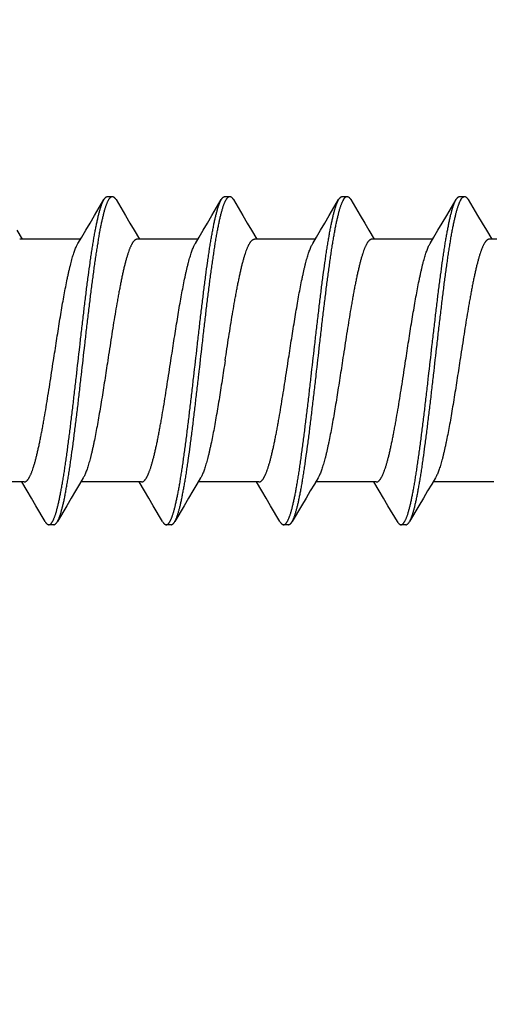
# Model space of a CAD drawing. Header units: feet. Extents: x -114 to 1432, y 355 to 669.
# Tile 9 of 197: x 124.708 to 125.25, y 453.414 to 454.553. Entities that reach past the tile are written whole.
import ezdxf

# ---------------------------------------------------------------- set-up
doc = ezdxf.new("R2010")
doc.units = ezdxf.units.FT
doc.header["$MEASUREMENT"] = 0
doc.layers.add('-HARDWARE', color=7, linetype='Continuous')
doc.layers.add('G-ANNO-DIM', color=2, linetype='Continuous')
doc.styles.add('Arial', font='arial.ttf')
doc.dimstyles.new('MS-16A', dxfattribs={"dimscale": 13, "dimtxt": 0.18, "dimasz": 0.18, "dimexe": 0.125, "dimexo": 0.0625, "dimgap": 0.03125, "dimtad": 1, "dimdec": 3, "dimzin": 3, "dimdsep": 46, "dimlunit": 4, "dimtxsty": 'Arial', "dimcen": 0.03125, "dimclrd": 2, "dimclre": 2, "dimclrt": 7, "dimadec": 1, "dimazin": 0, "dimtfac": 1, "dimtdec": 3, "dimtofl": 0, "dimtmove": 0, "dimatfit": 3, "dimfxl": 1, "dimtolj": 1, "dimtzin": 0, "dimarcsym": 0})

# ---------------------------------------------------------------- blocks, each defined once
blk = doc.blocks.new('*D655')
at = {"layer": 'Defpoints', "color": 0, "transparency": 16777216}
for p in [(126.3503, 494.1584), (116.8473, 446.1584), (126.3503, 446.1584)]:
    blk.add_point(p, dxfattribs=at)
at = {"layer": 'G-ANNO-DIM', "color": 2, "lineweight": -2, "transparency": 16777216}
for p, q in [((125.5378, 494.1584), (115.2223, 494.1584)), ((116.8473, 491.8184), (116.8473, 448.4984)), ((125.5378, 446.1584), (115.2223, 446.1584))]:
    blk.add_line(p, q, dxfattribs=at)
at = {"layer": 'G-ANNO-DIM', "color": 2, "transparency": 16777216}
for points in [[(116.4573, 491.8184), (117.2373, 491.8184), (116.8473, 494.1584)], [(116.4573, 448.4984), (117.2373, 448.4984), (116.8473, 446.1584)]]:
    blk.add_solid(points, dxfattribs=at)
at = {"layer": 'G-ANNO-DIM', "color": 7, "transparency": 16777216, "insert": (115.2463, 470.1584), "char_height": 2.34, "attachment_point": 5, "rotation": 90, "style": 'Arial'}
blk.add_mtext('\\A1;4\'-0"', dxfattribs=at)
blk = doc.blocks.new('2.5IN_LAGSCREW')
at = {"layer": '-HARDWARE', "color": 7}
for p, q in [((1219.6668, 512.0763), (1219.6612, 512.0763)), ((1219.6818, 512.0543), (1219.671, 512.0727)), ((1219.8024, 512.0763), (1219.7967, 512.0763)), ((1219.8174, 512.0543), (1219.8066, 512.0727)), ((1219.9379, 512.0763), (1219.9323, 512.0763)), ((1219.953, 512.0543), (1219.9421, 512.0727)), ((1220.0735, 512.0763), (1220.0679, 512.0763)), ((1220.0885, 512.0543), (1220.0777, 512.0727)), ((1219.636, 512.0372), (1219.6298, 512.0268)), ((1219.7716, 512.0372), (1219.7654, 512.0268)), ((1219.9072, 512.0372), (1219.901, 512.0268)), ((1220.0428, 512.0372), (1220.0366, 512.0268)), ((1220.1783, 512.0372), (1220.1722, 512.0268)), ((1219.5625, 512.0268), (1219.6326, 512.0268)), ((1219.6981, 512.0268), (1219.7682, 512.0268)), ((1219.8337, 512.0268), (1219.9038, 512.0268)), ((1219.9693, 512.0268), (1220.0394, 512.0268)), ((1220.1049, 512.0268), (1220.175, 512.0268)), ((1219.6275, 511.7462), (1219.6976, 511.7462)), ((1219.7597, 511.7358), (1219.7659, 511.7462)), ((1219.7631, 511.7462), (1219.8332, 511.7462)), ((1219.8953, 511.7358), (1219.9015, 511.7462)), ((1219.8987, 511.7462), (1219.9688, 511.7462)), ((1220.0309, 511.7358), (1220.0371, 511.7462)), ((1220.0343, 511.7462), (1220.1044, 511.7462)), ((1220.1665, 511.7358), (1220.1727, 511.7462)), ((1220.1699, 511.7462), (1220.24, 511.7462)), ((1219.7139, 511.7187), (1219.7248, 511.7003)), ((1219.8495, 511.7187), (1219.8603, 511.7003)), ((1219.9851, 511.7187), (1219.9959, 511.7003)), ((1220.1207, 511.7187), (1220.1315, 511.7003)), ((1219.729, 511.6967), (1219.7346, 511.6967)), ((1219.8645, 511.6967), (1219.8702, 511.6967)), ((1220.0001, 511.6967), (1220.0057, 511.6967)), ((1220.1357, 511.6967), (1220.1413, 511.6967))]:
    blk.add_line(p, q, dxfattribs=at)
for points in [[(1219.657, 512.0727), (1219.6461, 512.0543), (1219.6409, 512.0455), (1219.636, 512.0372)], [(1219.7925, 512.0727), (1219.7817, 512.0543), (1219.7765, 512.0455), (1219.7716, 512.0372)], [(1219.9281, 512.0727), (1219.9173, 512.0543), (1219.9121, 512.0455), (1219.9072, 512.0372)], [(1220.0637, 512.0727), (1220.0529, 512.0543), (1220.0477, 512.0455), (1220.0428, 512.0372)], [(1219.7009, 512.0221), (1219.6966, 512.0293), (1219.6919, 512.0372), (1219.687, 512.0456), (1219.6818, 512.0543)], [(1219.8365, 512.0221), (1219.8322, 512.0293), (1219.8275, 512.0372), (1219.8226, 512.0456), (1219.8174, 512.0543)], [(1219.9721, 512.0221), (1219.9678, 512.0293), (1219.9631, 512.0372), (1219.9581, 512.0456), (1219.953, 512.0543)], [(1220.1077, 512.0221), (1220.1034, 512.0293), (1220.0987, 512.0372), (1220.0937, 512.0456), (1220.0885, 512.0543)], [(1219.6948, 511.7509), (1219.6991, 511.7438), (1219.7038, 511.7358), (1219.7087, 511.7275), (1219.7139, 511.7187)], [(1219.8304, 511.7509), (1219.8346, 511.7438), (1219.8394, 511.7358), (1219.8443, 511.7275), (1219.8495, 511.7187)], [(1219.966, 511.7509), (1219.9702, 511.7438), (1219.975, 511.7358), (1219.9799, 511.7275), (1219.9851, 511.7187)], [(1220.1016, 511.7509), (1220.1058, 511.7438), (1220.1106, 511.7358), (1220.1155, 511.7275), (1220.1207, 511.7187)], [(1219.7388, 511.7003), (1219.7496, 511.7187), (1219.7548, 511.7274), (1219.7597, 511.7358)], [(1219.8744, 511.7003), (1219.8852, 511.7187), (1219.8903, 511.7274), (1219.8953, 511.7358)], [(1220.0099, 511.7003), (1220.0208, 511.7187), (1220.0259, 511.7274), (1220.0309, 511.7358)], [(1220.1455, 511.7003), (1220.1563, 511.7187), (1220.1615, 511.7274), (1220.1665, 511.7358)]]:
    blk.add_lwpolyline(points, dxfattribs=at)
for points, knots in [([(1219.6612, 512.0763), (1219.6611, 512.0763), (1219.6609, 512.0762), (1219.6606, 512.0762), (1219.6604, 512.0761), (1219.66, 512.076), (1219.6596, 512.0758), (1219.659, 512.0754), (1219.6585, 512.0748), (1219.658, 512.0742), (1219.6575, 512.0735), (1219.6571, 512.073), (1219.657, 512.0727)], [0, 0, 0, 0, 0.045699, 0.091915, 0.13915, 0.187871, 0.29134, 0.405274, 0.531793, 0.672418, 0.828232, 1, 1, 1, 1]), ([(1219.7248, 511.7003), (1219.7246, 511.7006), (1219.7242, 511.7012), (1219.7237, 511.7022), (1219.7232, 511.7033), (1219.7227, 511.7045), (1219.7223, 511.7058), (1219.7218, 511.7072), (1219.7213, 511.7086), (1219.7208, 511.7102), (1219.7203, 511.7119), (1219.7196, 511.7143), (1219.7187, 511.7175), (1219.7178, 511.7216), (1219.7168, 511.7261), (1219.7158, 511.731), (1219.7148, 511.7361), (1219.7138, 511.7416), (1219.7128, 511.7474), (1219.7118, 511.7535), (1219.7108, 511.7598), (1219.7098, 511.7664), (1219.7085, 511.7758), (1219.7068, 511.788), (1219.7048, 511.8033), (1219.7029, 511.8193), (1219.7009, 511.8358), (1219.6989, 511.8528), (1219.6963, 511.8759), (1219.6936, 511.8991), (1219.691, 511.9221), (1219.689, 511.9391), (1219.687, 511.9556), (1219.6851, 511.9715), (1219.6834, 511.9843), (1219.682, 511.9942), (1219.681, 512.0012), (1219.6801, 512.0081), (1219.6791, 512.0146), (1219.6781, 512.0209), (1219.6771, 512.0269), (1219.6761, 512.0327), (1219.6751, 512.0381), (1219.6741, 512.0432), (1219.6731, 512.0479), (1219.6721, 512.0523), (1219.6711, 512.0564), (1219.6703, 512.0595), (1219.6696, 512.0619), (1219.6691, 512.0635), (1219.6686, 512.065), (1219.6681, 512.0665), (1219.6676, 512.0678), (1219.6671, 512.069), (1219.6666, 512.0702), (1219.6661, 512.0712), (1219.6656, 512.0722), (1219.6652, 512.073), (1219.6647, 512.0738), (1219.6642, 512.0744), (1219.6637, 512.075), (1219.6632, 512.0755), (1219.6627, 512.0758), (1219.6622, 512.0761), (1219.6617, 512.0762), (1219.6613, 512.0763), (1219.6612, 512.0763)], [0, 0, 0, 0, 0.002665, 0.005556, 0.008677, 0.012029, 0.015615, 0.019435, 0.023489, 0.027776, 0.032297, 0.037049, 0.047241, 0.05834, 0.070327, 0.083182, 0.09688, 0.111395, 0.126699, 0.142762, 0.159551, 0.177033, 0.195172, 0.233269, 0.273528, 0.315616, 0.359183, 0.403864, 0.449287, 0.540835, 0.586194, 0.630769, 0.674188, 0.716089, 0.756123, 0.775336, 0.793959, 0.811954, 0.829284, 0.845914, 0.86181, 0.87694, 0.891275, 0.904787, 0.917449, 0.92924, 0.940138, 0.950126, 0.954774, 0.959191, 0.963374, 0.967323, 0.971039, 0.97452, 0.977769, 0.980787, 0.983576, 0.986141, 0.988487, 0.990622, 0.992557, 0.994308, 0.995894, 0.997345, 0.998699, 1, 1, 1, 1]), ([(1219.671, 512.0727), (1219.6708, 512.073), (1219.6705, 512.0735), (1219.6699, 512.0742), (1219.6694, 512.0748), (1219.6689, 512.0754), (1219.6684, 512.0758), (1219.6679, 512.076), (1219.6676, 512.0761), (1219.6673, 512.0762), (1219.667, 512.0762), (1219.6669, 512.0763), (1219.6668, 512.0763)], [0, 0, 0, 0, 0.171768, 0.327582, 0.468207, 0.594726, 0.70866, 0.812129, 0.86085, 0.908085, 0.954301, 1, 1, 1, 1]), ([(1219.7346, 511.6967), (1219.7344, 511.6967), (1219.7341, 511.6968), (1219.7336, 511.6969), (1219.7331, 511.6972), (1219.7326, 511.6976), (1219.7321, 511.698), (1219.7316, 511.6986), (1219.7311, 511.6992), (1219.7306, 511.7), (1219.7301, 511.7008), (1219.7296, 511.7018), (1219.7291, 511.7028), (1219.7286, 511.704), (1219.7281, 511.7052), (1219.7276, 511.7065), (1219.7271, 511.708), (1219.7266, 511.7095), (1219.7261, 511.7111), (1219.7254, 511.7135), (1219.7246, 511.7166), (1219.7236, 511.7207), (1219.7226, 511.7251), (1219.7216, 511.7298), (1219.7206, 511.7349), (1219.7196, 511.7403), (1219.7186, 511.7461), (1219.7176, 511.7521), (1219.7167, 511.7584), (1219.7157, 511.7649), (1219.7147, 511.7718), (1219.7137, 511.7788), (1219.7123, 511.7887), (1219.7107, 511.8015), (1219.7087, 511.8174), (1219.7067, 511.8339), (1219.7047, 511.8509), (1219.7021, 511.8739), (1219.6995, 511.8971), (1219.6968, 511.9202), (1219.6948, 511.9372), (1219.6929, 511.9537), (1219.6909, 511.9697), (1219.6889, 511.985), (1219.6872, 511.9972), (1219.6859, 512.0066), (1219.6849, 512.0132), (1219.6839, 512.0196), (1219.6829, 512.0256), (1219.6819, 512.0314), (1219.6809, 512.0369), (1219.6799, 512.042), (1219.679, 512.0469), (1219.678, 512.0514), (1219.677, 512.0555), (1219.6761, 512.0587), (1219.6755, 512.0611), (1219.675, 512.0628), (1219.6745, 512.0644), (1219.674, 512.0658), (1219.6735, 512.0672), (1219.673, 512.0685), (1219.6725, 512.0697), (1219.672, 512.0708), (1219.6715, 512.0718), (1219.6711, 512.0724), (1219.671, 512.0727)], [0, 0, 0, 0, 0.001301, 0.002655, 0.004106, 0.005692, 0.007443, 0.009378, 0.011513, 0.013859, 0.016424, 0.019213, 0.022231, 0.02548, 0.028961, 0.032677, 0.036626, 0.040809, 0.045226, 0.049874, 0.059862, 0.07076, 0.082551, 0.095213, 0.108725, 0.12306, 0.13819, 0.154086, 0.170716, 0.188046, 0.206041, 0.224664, 0.243877, 0.283911, 0.325812, 0.369231, 0.413806, 0.459165, 0.550713, 0.596136, 0.640817, 0.684384, 0.726472, 0.766731, 0.804828, 0.822967, 0.840449, 0.857238, 0.873301, 0.888605, 0.90312, 0.916818, 0.929673, 0.94166, 0.952759, 0.962951, 0.967703, 0.972224, 0.976511, 0.980565, 0.984385, 0.987971, 0.991323, 0.994444, 0.997335, 1, 1, 1, 1]), ([(1219.7967, 512.0763), (1219.7967, 512.0763), (1219.7965, 512.0762), (1219.7962, 512.0762), (1219.796, 512.0761), (1219.7956, 512.076), (1219.7951, 512.0758), (1219.7946, 512.0754), (1219.7941, 512.0748), (1219.7936, 512.0742), (1219.793, 512.0735), (1219.7927, 512.073), (1219.7925, 512.0727)], [0, 0, 0, 0, 0.045699, 0.091916, 0.13915, 0.187871, 0.291339, 0.405275, 0.531794, 0.672418, 0.828233, 1, 1, 1, 1]), ([(1219.8603, 511.7003), (1219.8602, 511.7006), (1219.8598, 511.7012), (1219.8593, 511.7022), (1219.8588, 511.7033), (1219.8583, 511.7045), (1219.8578, 511.7058), (1219.8573, 511.7072), (1219.8569, 511.7086), (1219.8564, 511.7102), (1219.8559, 511.7119), (1219.8552, 511.7143), (1219.8543, 511.7175), (1219.8533, 511.7216), (1219.8524, 511.7261), (1219.8514, 511.731), (1219.8504, 511.7361), (1219.8494, 511.7416), (1219.8484, 511.7474), (1219.8474, 511.7535), (1219.8464, 511.7598), (1219.8454, 511.7664), (1219.8441, 511.7758), (1219.8424, 511.788), (1219.8404, 511.8033), (1219.8384, 511.8193), (1219.8365, 511.8358), (1219.8345, 511.8528), (1219.8318, 511.8759), (1219.8292, 511.8991), (1219.8266, 511.9221), (1219.8246, 511.9391), (1219.8226, 511.9556), (1219.8206, 511.9715), (1219.819, 511.9843), (1219.8176, 511.9942), (1219.8166, 512.0012), (1219.8156, 512.0081), (1219.8147, 512.0146), (1219.8137, 512.0209), (1219.8127, 512.0269), (1219.8117, 512.0327), (1219.8107, 512.0381), (1219.8097, 512.0432), (1219.8087, 512.0479), (1219.8077, 512.0523), (1219.8067, 512.0564), (1219.8059, 512.0595), (1219.8052, 512.0619), (1219.8047, 512.0635), (1219.8042, 512.065), (1219.8037, 512.0665), (1219.8032, 512.0678), (1219.8027, 512.069), (1219.8022, 512.0702), (1219.8017, 512.0712), (1219.8012, 512.0722), (1219.8007, 512.073), (1219.8002, 512.0738), (1219.7998, 512.0744), (1219.7993, 512.075), (1219.7988, 512.0755), (1219.7983, 512.0758), (1219.7978, 512.0761), (1219.7973, 512.0762), (1219.7969, 512.0763), (1219.7967, 512.0763)], [0, 0, 0, 0, 0.002665, 0.005556, 0.008677, 0.012029, 0.015615, 0.019435, 0.023489, 0.027776, 0.032297, 0.037049, 0.047241, 0.05834, 0.070327, 0.083182, 0.09688, 0.111395, 0.126699, 0.142762, 0.159551, 0.177033, 0.195172, 0.233269, 0.273528, 0.315616, 0.359183, 0.403864, 0.449287, 0.540835, 0.586194, 0.630769, 0.674188, 0.716089, 0.756123, 0.775336, 0.793959, 0.811954, 0.829284, 0.845914, 0.86181, 0.87694, 0.891275, 0.904787, 0.917449, 0.92924, 0.940138, 0.950126, 0.954774, 0.959191, 0.963374, 0.967323, 0.971039, 0.97452, 0.977769, 0.980787, 0.983576, 0.986141, 0.988487, 0.990622, 0.992557, 0.994308, 0.995894, 0.997345, 0.998699, 1, 1, 1, 1]), ([(1219.8066, 512.0727), (1219.8064, 512.073), (1219.8061, 512.0735), (1219.8055, 512.0742), (1219.805, 512.0748), (1219.8045, 512.0754), (1219.804, 512.0758), (1219.8035, 512.076), (1219.8031, 512.0761), (1219.8029, 512.0762), (1219.8026, 512.0762), (1219.8024, 512.0763), (1219.8024, 512.0763)], [0, 0, 0, 0, 0.171768, 0.327581, 0.468207, 0.594725, 0.70866, 0.81213, 0.86085, 0.908084, 0.954301, 1, 1, 1, 1]), ([(1219.8702, 511.6967), (1219.87, 511.6967), (1219.8696, 511.6968), (1219.8691, 511.6969), (1219.8686, 511.6972), (1219.8681, 511.6976), (1219.8676, 511.698), (1219.8671, 511.6986), (1219.8667, 511.6992), (1219.8662, 511.7), (1219.8657, 511.7008), (1219.8652, 511.7018), (1219.8647, 511.7028), (1219.8642, 511.704), (1219.8637, 511.7052), (1219.8632, 511.7065), (1219.8627, 511.708), (1219.8622, 511.7095), (1219.8617, 511.7111), (1219.861, 511.7135), (1219.8602, 511.7166), (1219.8592, 511.7207), (1219.8582, 511.7251), (1219.8572, 511.7298), (1219.8562, 511.7349), (1219.8552, 511.7403), (1219.8542, 511.7461), (1219.8532, 511.7521), (1219.8522, 511.7584), (1219.8513, 511.7649), (1219.8503, 511.7718), (1219.8493, 511.7788), (1219.8479, 511.7887), (1219.8463, 511.8015), (1219.8443, 511.8174), (1219.8423, 511.8339), (1219.8403, 511.8509), (1219.8377, 511.8739), (1219.8351, 511.8971), (1219.8324, 511.9202), (1219.8304, 511.9372), (1219.8285, 511.9537), (1219.8265, 511.9697), (1219.8245, 511.985), (1219.8228, 511.9972), (1219.8215, 512.0066), (1219.8205, 512.0132), (1219.8195, 512.0196), (1219.8185, 512.0256), (1219.8175, 512.0314), (1219.8165, 512.0369), (1219.8155, 512.042), (1219.8145, 512.0469), (1219.8135, 512.0514), (1219.8126, 512.0555), (1219.8117, 512.0587), (1219.811, 512.0611), (1219.8105, 512.0628), (1219.81, 512.0644), (1219.8096, 512.0658), (1219.8091, 512.0672), (1219.8086, 512.0685), (1219.8081, 512.0697), (1219.8076, 512.0708), (1219.8071, 512.0718), (1219.8067, 512.0724), (1219.8066, 512.0727)], [0, 0, 0, 0, 0.001301, 0.002655, 0.004106, 0.005692, 0.007443, 0.009378, 0.011513, 0.013859, 0.016424, 0.019213, 0.022231, 0.02548, 0.028961, 0.032677, 0.036626, 0.040809, 0.045226, 0.049874, 0.059862, 0.07076, 0.082551, 0.095213, 0.108725, 0.12306, 0.13819, 0.154086, 0.170716, 0.188046, 0.206041, 0.224664, 0.243877, 0.283911, 0.325812, 0.369231, 0.413806, 0.459165, 0.550713, 0.596136, 0.640817, 0.684384, 0.726472, 0.766731, 0.804828, 0.822967, 0.840449, 0.857238, 0.873301, 0.888605, 0.90312, 0.916818, 0.929673, 0.94166, 0.952759, 0.962951, 0.967703, 0.972224, 0.976511, 0.980565, 0.984385, 0.987971, 0.991323, 0.994444, 0.997335, 1, 1, 1, 1]), ([(1219.9323, 512.0763), (1219.9322, 512.0763), (1219.9321, 512.0762), (1219.9317, 512.0762), (1219.9313, 512.076), (1219.9307, 512.0758), (1219.9302, 512.0754), (1219.9297, 512.0748), (1219.9292, 512.0742), (1219.9286, 512.0735), (1219.9283, 512.073), (1219.9281, 512.0727)], [0, 0, 0, 0, 0.045704, 0.091926, 0.187779, 0.29126, 0.405209, 0.53174, 0.672382, 0.828214, 1, 1, 1, 1]), ([(1219.9959, 511.7003), (1219.9958, 511.7006), (1219.9954, 511.7012), (1219.9949, 511.7022), (1219.9944, 511.7033), (1219.9939, 511.7045), (1219.9934, 511.7058), (1219.9929, 511.7072), (1219.9924, 511.7086), (1219.9919, 511.7102), (1219.9914, 511.7119), (1219.9908, 511.7143), (1219.9899, 511.7175), (1219.9889, 511.7216), (1219.9879, 511.7261), (1219.987, 511.731), (1219.986, 511.7361), (1219.985, 511.7416), (1219.984, 511.7474), (1219.983, 511.7535), (1219.982, 511.7598), (1219.981, 511.7664), (1219.9797, 511.7758), (1219.978, 511.788), (1219.976, 511.8033), (1219.974, 511.8193), (1219.9721, 511.8358), (1219.9701, 511.8528), (1219.9674, 511.8759), (1219.9648, 511.8991), (1219.9622, 511.9221), (1219.9602, 511.9391), (1219.9582, 511.9556), (1219.9562, 511.9715), (1219.9546, 511.9843), (1219.9532, 511.9942), (1219.9522, 512.0012), (1219.9512, 512.0081), (1219.9502, 512.0146), (1219.9493, 512.0209), (1219.9483, 512.0269), (1219.9473, 512.0327), (1219.9463, 512.0381), (1219.9453, 512.0432), (1219.9443, 512.0479), (1219.9433, 512.0523), (1219.9423, 512.0564), (1219.9415, 512.0595), (1219.9408, 512.0619), (1219.9403, 512.0635), (1219.9398, 512.065), (1219.9393, 512.0665), (1219.9388, 512.0678), (1219.9383, 512.069), (1219.9378, 512.0702), (1219.9373, 512.0712), (1219.9368, 512.0722), (1219.9363, 512.073), (1219.9358, 512.0738), (1219.9353, 512.0744), (1219.9348, 512.075), (1219.9343, 512.0755), (1219.9338, 512.0758), (1219.9333, 512.0761), (1219.9328, 512.0762), (1219.9325, 512.0763), (1219.9323, 512.0763)], [0, 0, 0, 0, 0.002665, 0.005556, 0.008677, 0.012029, 0.015615, 0.019435, 0.023489, 0.027776, 0.032297, 0.037049, 0.047241, 0.05834, 0.070327, 0.083182, 0.09688, 0.111395, 0.126699, 0.142762, 0.159551, 0.177033, 0.195172, 0.233269, 0.273528, 0.315616, 0.359183, 0.403864, 0.449287, 0.540835, 0.586194, 0.630769, 0.674188, 0.716089, 0.756123, 0.775336, 0.793959, 0.811954, 0.829284, 0.845914, 0.86181, 0.87694, 0.891275, 0.904787, 0.917449, 0.92924, 0.940138, 0.950126, 0.954774, 0.959191, 0.963374, 0.967323, 0.971039, 0.97452, 0.977769, 0.980787, 0.983576, 0.986141, 0.988487, 0.990622, 0.992557, 0.994308, 0.995894, 0.997345, 0.998699, 1, 1, 1, 1]), ([(1219.9421, 512.0727), (1219.942, 512.073), (1219.9416, 512.0735), (1219.9411, 512.0742), (1219.9406, 512.0748), (1219.9401, 512.0754), (1219.9395, 512.0758), (1219.939, 512.076), (1219.9386, 512.0762), (1219.9382, 512.0762), (1219.938, 512.0763), (1219.9379, 512.0763)], [0, 0, 0, 0, 0.171786, 0.327618, 0.468259, 0.594791, 0.70874, 0.81222, 0.908074, 0.954296, 1, 1, 1, 1]), ([(1220.0057, 511.6967), (1220.0056, 511.6967), (1220.0052, 511.6968), (1220.0047, 511.6969), (1220.0042, 511.6972), (1220.0037, 511.6976), (1220.0032, 511.698), (1220.0027, 511.6986), (1220.0022, 511.6992), (1220.0017, 511.7), (1220.0013, 511.7008), (1220.0008, 511.7018), (1220.0003, 511.7028), (1219.9998, 511.704), (1219.9993, 511.7052), (1219.9988, 511.7065), (1219.9983, 511.708), (1219.9978, 511.7095), (1219.9973, 511.7111), (1219.9966, 511.7135), (1219.9958, 511.7166), (1219.9948, 511.7207), (1219.9938, 511.7251), (1219.9928, 511.7298), (1219.9918, 511.7349), (1219.9908, 511.7403), (1219.9898, 511.7461), (1219.9888, 511.7521), (1219.9878, 511.7584), (1219.9868, 511.7649), (1219.9859, 511.7718), (1219.9849, 511.7788), (1219.9835, 511.7887), (1219.9818, 511.8015), (1219.9799, 511.8174), (1219.9779, 511.8339), (1219.9759, 511.8509), (1219.9733, 511.8739), (1219.9706, 511.8971), (1219.968, 511.9202), (1219.966, 511.9372), (1219.964, 511.9537), (1219.9621, 511.9697), (1219.9601, 511.985), (1219.9584, 511.9972), (1219.9571, 512.0066), (1219.9561, 512.0132), (1219.9551, 512.0196), (1219.9541, 512.0256), (1219.9531, 512.0314), (1219.9521, 512.0369), (1219.9511, 512.042), (1219.9501, 512.0469), (1219.9491, 512.0514), (1219.9481, 512.0555), (1219.9473, 512.0587), (1219.9466, 512.0611), (1219.9461, 512.0628), (1219.9456, 512.0644), (1219.9451, 512.0658), (1219.9446, 512.0672), (1219.9441, 512.0685), (1219.9437, 512.0697), (1219.9432, 512.0708), (1219.9427, 512.0718), (1219.9423, 512.0724), (1219.9421, 512.0727)], [0, 0, 0, 0, 0.001301, 0.002655, 0.004106, 0.005692, 0.007443, 0.009378, 0.011513, 0.013859, 0.016424, 0.019213, 0.022231, 0.02548, 0.028961, 0.032677, 0.036626, 0.040809, 0.045226, 0.049874, 0.059862, 0.07076, 0.082551, 0.095213, 0.108725, 0.12306, 0.13819, 0.154086, 0.170716, 0.188046, 0.206041, 0.224664, 0.243877, 0.283911, 0.325812, 0.369231, 0.413806, 0.459165, 0.550713, 0.596136, 0.640817, 0.684384, 0.726472, 0.766731, 0.804828, 0.822967, 0.840449, 0.857238, 0.873301, 0.888605, 0.90312, 0.916818, 0.929673, 0.94166, 0.952759, 0.962951, 0.967703, 0.972224, 0.976511, 0.980565, 0.984385, 0.987971, 0.991323, 0.994444, 0.997335, 1, 1, 1, 1]), ([(1220.0679, 512.0763), (1220.0678, 512.0763), (1220.0677, 512.0762), (1220.0674, 512.0762), (1220.0671, 512.0761), (1220.0668, 512.076), (1220.0663, 512.0758), (1220.0658, 512.0754), (1220.0653, 512.0748), (1220.0648, 512.0742), (1220.0642, 512.0735), (1220.0639, 512.073), (1220.0637, 512.0727)], [0, 0, 0, 0, 0.045699, 0.091915, 0.13915, 0.18787, 0.29134, 0.405275, 0.531793, 0.672418, 0.828231, 1, 1, 1, 1]), ([(1220.1315, 511.7003), (1220.1313, 511.7006), (1220.131, 511.7012), (1220.1305, 511.7022), (1220.13, 511.7033), (1220.1295, 511.7045), (1220.129, 511.7058), (1220.1285, 511.7072), (1220.128, 511.7086), (1220.1275, 511.7102), (1220.127, 511.7119), (1220.1264, 511.7143), (1220.1255, 511.7175), (1220.1245, 511.7216), (1220.1235, 511.7261), (1220.1225, 511.731), (1220.1216, 511.7361), (1220.1206, 511.7416), (1220.1196, 511.7474), (1220.1186, 511.7535), (1220.1176, 511.7598), (1220.1166, 511.7664), (1220.1153, 511.7758), (1220.1136, 511.788), (1220.1116, 511.8033), (1220.1096, 511.8193), (1220.1076, 511.8358), (1220.1057, 511.8528), (1220.103, 511.8759), (1220.1004, 511.8991), (1220.0978, 511.9221), (1220.0958, 511.9391), (1220.0938, 511.9556), (1220.0918, 511.9715), (1220.0901, 511.9843), (1220.0888, 511.9942), (1220.0878, 512.0012), (1220.0868, 512.0081), (1220.0858, 512.0146), (1220.0848, 512.0209), (1220.0838, 512.0269), (1220.0829, 512.0327), (1220.0819, 512.0381), (1220.0809, 512.0432), (1220.0799, 512.0479), (1220.0789, 512.0523), (1220.0779, 512.0564), (1220.0771, 512.0595), (1220.0764, 512.0619), (1220.0759, 512.0635), (1220.0754, 512.065), (1220.0749, 512.0665), (1220.0744, 512.0678), (1220.0739, 512.069), (1220.0734, 512.0702), (1220.0729, 512.0712), (1220.0724, 512.0722), (1220.0719, 512.073), (1220.0714, 512.0738), (1220.0709, 512.0744), (1220.0704, 512.075), (1220.0699, 512.0755), (1220.0694, 512.0758), (1220.0689, 512.0761), (1220.0684, 512.0762), (1220.0681, 512.0763), (1220.0679, 512.0763)], [0, 0, 0, 0, 0.002665, 0.005556, 0.008677, 0.012029, 0.015615, 0.019435, 0.023489, 0.027776, 0.032297, 0.037049, 0.047241, 0.05834, 0.070327, 0.083182, 0.09688, 0.111395, 0.126699, 0.142762, 0.159551, 0.177033, 0.195172, 0.233269, 0.273528, 0.315616, 0.359183, 0.403864, 0.449287, 0.540835, 0.586194, 0.630769, 0.674188, 0.716089, 0.756123, 0.775336, 0.793959, 0.811954, 0.829284, 0.845914, 0.86181, 0.87694, 0.891275, 0.904787, 0.917449, 0.92924, 0.940138, 0.950126, 0.954774, 0.959191, 0.963374, 0.967323, 0.971039, 0.97452, 0.977769, 0.980787, 0.983576, 0.986141, 0.988487, 0.990622, 0.992557, 0.994308, 0.995894, 0.997345, 0.998699, 1, 1, 1, 1]), ([(1220.0777, 512.0727), (1220.0776, 512.073), (1220.0772, 512.0735), (1220.0767, 512.0742), (1220.0762, 512.0748), (1220.0757, 512.0754), (1220.0751, 512.0758), (1220.0747, 512.076), (1220.0743, 512.0761), (1220.0741, 512.0762), (1220.0738, 512.0762), (1220.0736, 512.0763), (1220.0735, 512.0763)], [0, 0, 0, 0, 0.171767, 0.327582, 0.468206, 0.594725, 0.708661, 0.812129, 0.86085, 0.908085, 0.954301, 1, 1, 1, 1]), ([(1220.1413, 511.6967), (1220.1412, 511.6967), (1220.1408, 511.6968), (1220.1403, 511.6969), (1220.1398, 511.6972), (1220.1393, 511.6976), (1220.1388, 511.698), (1220.1383, 511.6986), (1220.1378, 511.6992), (1220.1373, 511.7), (1220.1368, 511.7008), (1220.1363, 511.7018), (1220.1358, 511.7028), (1220.1354, 511.704), (1220.1349, 511.7052), (1220.1344, 511.7065), (1220.1339, 511.708), (1220.1334, 511.7095), (1220.1329, 511.7111), (1220.1322, 511.7135), (1220.1314, 511.7166), (1220.1304, 511.7207), (1220.1294, 511.7251), (1220.1284, 511.7298), (1220.1274, 511.7349), (1220.1264, 511.7403), (1220.1254, 511.7461), (1220.1244, 511.7521), (1220.1234, 511.7584), (1220.1224, 511.7649), (1220.1214, 511.7718), (1220.1204, 511.7788), (1220.1191, 511.7887), (1220.1174, 511.8015), (1220.1155, 511.8174), (1220.1135, 511.8339), (1220.1115, 511.8509), (1220.1089, 511.8739), (1220.1062, 511.8971), (1220.1036, 511.9202), (1220.1016, 511.9372), (1220.0996, 511.9537), (1220.0977, 511.9697), (1220.0957, 511.985), (1220.094, 511.9972), (1220.0927, 512.0066), (1220.0917, 512.0132), (1220.0907, 512.0196), (1220.0897, 512.0256), (1220.0887, 512.0314), (1220.0877, 512.0369), (1220.0867, 512.042), (1220.0857, 512.0469), (1220.0847, 512.0514), (1220.0837, 512.0555), (1220.0829, 512.0587), (1220.0822, 512.0611), (1220.0817, 512.0628), (1220.0812, 512.0644), (1220.0807, 512.0658), (1220.0802, 512.0672), (1220.0797, 512.0685), (1220.0792, 512.0697), (1220.0787, 512.0708), (1220.0783, 512.0718), (1220.0779, 512.0724), (1220.0777, 512.0727)], [0, 0, 0, 0, 0.001301, 0.002655, 0.004106, 0.005692, 0.007443, 0.009378, 0.011513, 0.013859, 0.016424, 0.019213, 0.022231, 0.02548, 0.028961, 0.032677, 0.036626, 0.040809, 0.045226, 0.049874, 0.059862, 0.07076, 0.082551, 0.095213, 0.108725, 0.12306, 0.13819, 0.154086, 0.170716, 0.188046, 0.206041, 0.224664, 0.243877, 0.283911, 0.325812, 0.369231, 0.413806, 0.459165, 0.550713, 0.596136, 0.640817, 0.684384, 0.726472, 0.766731, 0.804828, 0.822967, 0.840449, 0.857238, 0.873301, 0.888605, 0.90312, 0.916818, 0.929673, 0.94166, 0.952759, 0.962951, 0.967703, 0.972224, 0.976511, 0.980565, 0.984385, 0.987971, 0.991323, 0.994444, 0.997335, 1, 1, 1, 1]), ([(1219.6326, 512.0268), (1219.6328, 512.0268), (1219.6332, 512.0268), (1219.6337, 512.0267), (1219.6342, 512.0265), (1219.6348, 512.0262), (1219.6353, 512.0258), (1219.6358, 512.0253), (1219.6364, 512.0248), (1219.6369, 512.0241), (1219.6374, 512.0234), (1219.6379, 512.0226), (1219.6385, 512.0217), (1219.639, 512.0208), (1219.6395, 512.0197), (1219.6401, 512.0186), (1219.6406, 512.0174), (1219.6411, 512.0161), (1219.6416, 512.0148), (1219.6424, 512.0128), (1219.6433, 512.0102), (1219.6443, 512.0068), (1219.6454, 512.0031), (1219.6464, 511.9991), (1219.6475, 511.9949), (1219.6485, 511.9904), (1219.6496, 511.9857), (1219.6507, 511.9807), (1219.6517, 511.9755), (1219.6528, 511.97), (1219.6538, 511.9644), (1219.6549, 511.9586), (1219.6563, 511.9505), (1219.6581, 511.94), (1219.6602, 511.9271), (1219.6623, 511.9138), (1219.6644, 511.9002), (1219.6658, 511.8911), (1219.6665, 511.8865)], [0, 0, 0, 0, 0.003625, 0.007342, 0.011232, 0.015371, 0.019817, 0.02462, 0.029816, 0.035434, 0.041496, 0.048019, 0.055015, 0.062492, 0.070456, 0.078913, 0.087863, 0.097308, 0.107248, 0.117681, 0.140014, 0.164281, 0.190444, 0.218455, 0.24826, 0.279799, 0.313003, 0.347801, 0.384116, 0.421866, 0.460966, 0.501325, 0.542853, 0.629022, 0.718672, 0.810966, 0.905036, 1, 1, 1, 1]), ([(1219.7682, 512.0268), (1219.7684, 512.0268), (1219.7687, 512.0268), (1219.7693, 512.0267), (1219.7698, 512.0265), (1219.7703, 512.0262), (1219.7709, 512.0258), (1219.7714, 512.0253), (1219.7719, 512.0248), (1219.7725, 512.0241), (1219.773, 512.0234), (1219.7735, 512.0226), (1219.7741, 512.0217), (1219.7746, 512.0208), (1219.7751, 512.0197), (1219.7756, 512.0186), (1219.7762, 512.0174), (1219.7767, 512.0161), (1219.7772, 512.0148), (1219.778, 512.0128), (1219.7788, 512.0102), (1219.7799, 512.0068), (1219.781, 512.0031), (1219.782, 511.9991), (1219.7831, 511.9949), (1219.7841, 511.9904), (1219.7852, 511.9857), (1219.7862, 511.9807), (1219.7873, 511.9755), (1219.7884, 511.97), (1219.7894, 511.9644), (1219.7905, 511.9586), (1219.7919, 511.9505), (1219.7937, 511.94), (1219.7958, 511.9271), (1219.7979, 511.9138), (1219.8, 511.9002), (1219.8014, 511.8911), (1219.8021, 511.8865)], [0, 0, 0, 0, 0.003625, 0.007342, 0.011232, 0.015371, 0.019817, 0.02462, 0.029816, 0.035434, 0.041496, 0.048019, 0.055015, 0.062492, 0.070456, 0.078913, 0.087863, 0.097308, 0.107248, 0.117681, 0.140014, 0.164281, 0.190444, 0.218455, 0.24826, 0.279799, 0.313003, 0.347801, 0.384116, 0.421866, 0.460966, 0.501325, 0.542853, 0.629022, 0.718672, 0.810966, 0.905036, 1, 1, 1, 1]), ([(1219.9377, 511.8865), (1219.937, 511.8911), (1219.9356, 511.9002), (1219.9335, 511.9138), (1219.9314, 511.9271), (1219.9293, 511.94), (1219.9275, 511.9505), (1219.9261, 511.9586), (1219.925, 511.9644), (1219.9239, 511.97), (1219.9229, 511.9755), (1219.9218, 511.9807), (1219.9208, 511.9857), (1219.9197, 511.9904), (1219.9187, 511.9949), (1219.9176, 511.9991), (1219.9165, 512.0031), (1219.9155, 512.0068), (1219.9144, 512.0102), (1219.9135, 512.0128), (1219.9128, 512.0148), (1219.9123, 512.0161), (1219.9118, 512.0174), (1219.9112, 512.0186), (1219.9107, 512.0197), (1219.9102, 512.0208), (1219.9096, 512.0217), (1219.9091, 512.0226), (1219.9086, 512.0234), (1219.9081, 512.0241), (1219.9075, 512.0248), (1219.907, 512.0253), (1219.9065, 512.0258), (1219.9059, 512.0262), (1219.9054, 512.0265), (1219.9049, 512.0267), (1219.9043, 512.0268), (1219.904, 512.0268), (1219.9038, 512.0268)], [0, 0, 0, 0, 0.094964, 0.189034, 0.281328, 0.370978, 0.457147, 0.498675, 0.539034, 0.578134, 0.615884, 0.652199, 0.686997, 0.720201, 0.75174, 0.781545, 0.809556, 0.835719, 0.859986, 0.882319, 0.892752, 0.902692, 0.912137, 0.921087, 0.929544, 0.937508, 0.944985, 0.951981, 0.958504, 0.964566, 0.970184, 0.97538, 0.980183, 0.984629, 0.988768, 0.992658, 0.996375, 1, 1, 1, 1]), ([(1220.0394, 512.0268), (1220.0396, 512.0268), (1220.0399, 512.0268), (1220.0405, 512.0267), (1220.041, 512.0265), (1220.0415, 512.0262), (1220.0421, 512.0258), (1220.0426, 512.0253), (1220.0431, 512.0248), (1220.0436, 512.0241), (1220.0442, 512.0234), (1220.0447, 512.0226), (1220.0452, 512.0217), (1220.0458, 512.0208), (1220.0463, 512.0197), (1220.0468, 512.0186), (1220.0473, 512.0174), (1220.0479, 512.0161), (1220.0484, 512.0148), (1220.0491, 512.0128), (1220.05, 512.0102), (1220.0511, 512.0068), (1220.0521, 512.0031), (1220.0532, 511.9991), (1220.0543, 511.9949), (1220.0553, 511.9904), (1220.0564, 511.9857), (1220.0574, 511.9807), (1220.0585, 511.9755), (1220.0595, 511.97), (1220.0606, 511.9644), (1220.0617, 511.9586), (1220.0631, 511.9505), (1220.0649, 511.94), (1220.067, 511.9271), (1220.0691, 511.9138), (1220.0712, 511.9002), (1220.0726, 511.8911), (1220.0733, 511.8865)], [0, 0, 0, 0, 0.003625, 0.007342, 0.011232, 0.015371, 0.019817, 0.02462, 0.029816, 0.035434, 0.041496, 0.048019, 0.055015, 0.062492, 0.070456, 0.078913, 0.087863, 0.097308, 0.107248, 0.117681, 0.140014, 0.164281, 0.190444, 0.218455, 0.24826, 0.279799, 0.313003, 0.347801, 0.384116, 0.421866, 0.460965, 0.501325, 0.542853, 0.629022, 0.718672, 0.810966, 0.905036, 1, 1, 1, 1]), ([(1219.7292, 511.8865), (1219.728, 511.8941), (1219.7263, 511.9055), (1219.7239, 511.9206), (1219.7222, 511.9316), (1219.7204, 511.9423), (1219.7186, 511.9526), (1219.7169, 511.9625), (1219.7151, 511.9718), (1219.7136, 511.9793), (1219.7124, 511.985), (1219.7115, 511.989), (1219.7107, 511.9928), (1219.7098, 511.9965), (1219.7089, 511.9999), (1219.708, 512.0032), (1219.7071, 512.0063), (1219.7063, 512.0092), (1219.7054, 512.0119), (1219.7045, 512.0143), (1219.7036, 512.0166), (1219.7027, 512.0186), (1219.7019, 512.0205), (1219.7012, 512.0216), (1219.7009, 512.0221)], [0, 0, 0, 0, 0.166713, 0.248705, 0.329069, 0.407282, 0.482834, 0.555238, 0.624027, 0.688765, 0.719486, 0.749045, 0.777396, 0.804498, 0.830311, 0.854798, 0.877927, 0.899668, 0.919997, 0.938894, 0.956344, 0.972342, 0.986889, 1, 1, 1, 1]), ([(1219.8648, 511.8865), (1219.8636, 511.8941), (1219.8619, 511.9055), (1219.8595, 511.9206), (1219.8577, 511.9316), (1219.856, 511.9423), (1219.8542, 511.9526), (1219.8525, 511.9625), (1219.8507, 511.9718), (1219.8492, 511.9793), (1219.848, 511.985), (1219.8471, 511.989), (1219.8463, 511.9928), (1219.8454, 511.9965), (1219.8445, 511.9999), (1219.8436, 512.0032), (1219.8427, 512.0063), (1219.8418, 512.0092), (1219.841, 512.0119), (1219.8401, 512.0143), (1219.8392, 512.0166), (1219.8383, 512.0186), (1219.8374, 512.0205), (1219.8368, 512.0216), (1219.8365, 512.0221)], [0, 0, 0, 0, 0.166713, 0.248705, 0.329069, 0.407282, 0.482834, 0.555238, 0.624027, 0.688765, 0.719486, 0.749045, 0.777396, 0.804498, 0.830311, 0.854798, 0.877927, 0.899668, 0.919997, 0.938894, 0.956344, 0.972342, 0.986889, 1, 1, 1, 1]), ([(1220.0004, 511.8865), (1219.9992, 511.8941), (1219.9975, 511.9055), (1219.9951, 511.9206), (1219.9933, 511.9316), (1219.9916, 511.9423), (1219.9898, 511.9526), (1219.9881, 511.9625), (1219.9863, 511.9718), (1219.9848, 511.9793), (1219.9836, 511.985), (1219.9827, 511.989), (1219.9818, 511.9928), (1219.981, 511.9965), (1219.9801, 511.9999), (1219.9792, 512.0032), (1219.9783, 512.0063), (1219.9774, 512.0092), (1219.9766, 512.0119), (1219.9757, 512.0143), (1219.9748, 512.0166), (1219.9739, 512.0186), (1219.973, 512.0205), (1219.9724, 512.0216), (1219.9721, 512.0221)], [0, 0, 0, 0, 0.166713, 0.248705, 0.329069, 0.407282, 0.482834, 0.555238, 0.624027, 0.688765, 0.719486, 0.749045, 0.777396, 0.804498, 0.830311, 0.854798, 0.877927, 0.899668, 0.919997, 0.938894, 0.956344, 0.972342, 0.986889, 1, 1, 1, 1]), ([(1220.136, 511.8865), (1220.1348, 511.8941), (1220.133, 511.9055), (1220.1307, 511.9206), (1220.1289, 511.9316), (1220.1272, 511.9423), (1220.1254, 511.9526), (1220.1236, 511.9625), (1220.1219, 511.9718), (1220.1204, 511.9793), (1220.1192, 511.985), (1220.1183, 511.989), (1220.1174, 511.9928), (1220.1165, 511.9965), (1220.1157, 511.9999), (1220.1148, 512.0032), (1220.1139, 512.0063), (1220.113, 512.0092), (1220.1121, 512.0119), (1220.1113, 512.0143), (1220.1104, 512.0166), (1220.1095, 512.0186), (1220.1086, 512.0205), (1220.108, 512.0216), (1220.1077, 512.0221)], [0, 0, 0, 0, 0.166713, 0.248705, 0.329069, 0.407282, 0.482834, 0.555238, 0.624027, 0.688765, 0.719486, 0.749045, 0.777396, 0.804498, 0.830311, 0.854798, 0.877927, 0.899668, 0.919997, 0.938894, 0.956344, 0.972342, 0.986889, 1, 1, 1, 1]), ([(1219.6665, 511.8865), (1219.6677, 511.8789), (1219.6694, 511.8675), (1219.6718, 511.8524), (1219.6736, 511.8414), (1219.6753, 511.8307), (1219.6771, 511.8204), (1219.6788, 511.8105), (1219.6806, 511.8012), (1219.6821, 511.7937), (1219.6833, 511.788), (1219.6842, 511.784), (1219.6851, 511.7802), (1219.6859, 511.7765), (1219.6868, 511.7731), (1219.6877, 511.7698), (1219.6886, 511.7667), (1219.6895, 511.7638), (1219.6903, 511.7611), (1219.6912, 511.7587), (1219.6921, 511.7564), (1219.693, 511.7544), (1219.6939, 511.7525), (1219.6945, 511.7514), (1219.6948, 511.7509)], [0, 0, 0, 0, 0.166713, 0.248705, 0.329069, 0.407282, 0.482834, 0.555238, 0.624027, 0.688765, 0.719486, 0.749045, 0.777396, 0.804498, 0.830311, 0.854798, 0.877927, 0.899668, 0.919997, 0.938894, 0.956344, 0.972342, 0.986889, 1, 1, 1, 1]), ([(1219.7631, 511.7462), (1219.7629, 511.7462), (1219.7626, 511.7462), (1219.762, 511.7463), (1219.7615, 511.7465), (1219.761, 511.7468), (1219.7604, 511.7472), (1219.7599, 511.7477), (1219.7594, 511.7482), (1219.7588, 511.7489), (1219.7583, 511.7496), (1219.7578, 511.7504), (1219.7573, 511.7513), (1219.7567, 511.7522), (1219.7562, 511.7533), (1219.7557, 511.7544), (1219.7551, 511.7556), (1219.7546, 511.7569), (1219.7541, 511.7582), (1219.7534, 511.7602), (1219.7525, 511.7628), (1219.7514, 511.7662), (1219.7504, 511.7699), (1219.7493, 511.7739), (1219.7482, 511.7781), (1219.7472, 511.7826), (1219.7461, 511.7873), (1219.7451, 511.7923), (1219.744, 511.7975), (1219.743, 511.803), (1219.7419, 511.8086), (1219.7408, 511.8144), (1219.7394, 511.8225), (1219.7376, 511.833), (1219.7355, 511.8459), (1219.7334, 511.8592), (1219.7313, 511.8728), (1219.7299, 511.8819), (1219.7292, 511.8865)], [0, 0, 0, 0, 0.003625, 0.007342, 0.011232, 0.015371, 0.019817, 0.02462, 0.029816, 0.035434, 0.041496, 0.048019, 0.055015, 0.062492, 0.070456, 0.078913, 0.087863, 0.097308, 0.107248, 0.117681, 0.140014, 0.164281, 0.190444, 0.218455, 0.24826, 0.279799, 0.313003, 0.347801, 0.384116, 0.421866, 0.460966, 0.501325, 0.542853, 0.629022, 0.718672, 0.810966, 0.905036, 1, 1, 1, 1]), ([(1219.8021, 511.8865), (1219.8033, 511.8789), (1219.805, 511.8675), (1219.8074, 511.8524), (1219.8092, 511.8414), (1219.8109, 511.8307), (1219.8127, 511.8204), (1219.8144, 511.8105), (1219.8162, 511.8012), (1219.8177, 511.7937), (1219.8189, 511.788), (1219.8198, 511.784), (1219.8206, 511.7802), (1219.8215, 511.7765), (1219.8224, 511.7731), (1219.8233, 511.7698), (1219.8242, 511.7667), (1219.8251, 511.7638), (1219.8259, 511.7611), (1219.8268, 511.7587), (1219.8277, 511.7564), (1219.8286, 511.7544), (1219.8295, 511.7525), (1219.8301, 511.7514), (1219.8304, 511.7509)], [0, 0, 0, 0, 0.166713, 0.248705, 0.329069, 0.407282, 0.482834, 0.555238, 0.624027, 0.688765, 0.719486, 0.749045, 0.777396, 0.804498, 0.830311, 0.854798, 0.877927, 0.899668, 0.919997, 0.938894, 0.956344, 0.972342, 0.986889, 1, 1, 1, 1]), ([(1219.8987, 511.7462), (1219.8985, 511.7462), (1219.8982, 511.7462), (1219.8976, 511.7463), (1219.8971, 511.7465), (1219.8965, 511.7468), (1219.896, 511.7472), (1219.8955, 511.7477), (1219.895, 511.7482), (1219.8944, 511.7489), (1219.8939, 511.7496), (1219.8934, 511.7504), (1219.8928, 511.7513), (1219.8923, 511.7522), (1219.8918, 511.7533), (1219.8913, 511.7544), (1219.8907, 511.7556), (1219.8902, 511.7569), (1219.8897, 511.7582), (1219.8889, 511.7602), (1219.8881, 511.7628), (1219.887, 511.7662), (1219.8859, 511.7699), (1219.8849, 511.7739), (1219.8838, 511.7781), (1219.8828, 511.7826), (1219.8817, 511.7873), (1219.8807, 511.7923), (1219.8796, 511.7975), (1219.8785, 511.803), (1219.8775, 511.8086), (1219.8764, 511.8144), (1219.875, 511.8225), (1219.8732, 511.833), (1219.8711, 511.8459), (1219.869, 511.8592), (1219.8669, 511.8728), (1219.8655, 511.8819), (1219.8648, 511.8865)], [0, 0, 0, 0, 0.003625, 0.007342, 0.011232, 0.015371, 0.019817, 0.02462, 0.029816, 0.035434, 0.041496, 0.048019, 0.055015, 0.062492, 0.070456, 0.078913, 0.087863, 0.097308, 0.107248, 0.117681, 0.140014, 0.164281, 0.190444, 0.218455, 0.24826, 0.279799, 0.313003, 0.347801, 0.384116, 0.421866, 0.460966, 0.501325, 0.542853, 0.629022, 0.718672, 0.810966, 0.905036, 1, 1, 1, 1]), ([(1219.9377, 511.8865), (1219.9389, 511.8789), (1219.9406, 511.8675), (1219.943, 511.8524), (1219.9447, 511.8414), (1219.9465, 511.8307), (1219.9483, 511.8204), (1219.95, 511.8105), (1219.9518, 511.8012), (1219.9533, 511.7937), (1219.9545, 511.788), (1219.9554, 511.784), (1219.9562, 511.7802), (1219.9571, 511.7765), (1219.958, 511.7731), (1219.9589, 511.7698), (1219.9598, 511.7667), (1219.9606, 511.7638), (1219.9615, 511.7611), (1219.9624, 511.7587), (1219.9633, 511.7564), (1219.9642, 511.7544), (1219.965, 511.7525), (1219.9657, 511.7514), (1219.966, 511.7509)], [0, 0, 0, 0, 0.166713, 0.248705, 0.329069, 0.407282, 0.482834, 0.555238, 0.624027, 0.688765, 0.719486, 0.749045, 0.777396, 0.804498, 0.830311, 0.854798, 0.877927, 0.899668, 0.919997, 0.938894, 0.956344, 0.972342, 0.986889, 1, 1, 1, 1]), ([(1220.0343, 511.7462), (1220.0341, 511.7462), (1220.0337, 511.7462), (1220.0332, 511.7463), (1220.0327, 511.7465), (1220.0321, 511.7468), (1220.0316, 511.7472), (1220.0311, 511.7477), (1220.0305, 511.7482), (1220.03, 511.7489), (1220.0295, 511.7496), (1220.029, 511.7504), (1220.0284, 511.7513), (1220.0279, 511.7522), (1220.0274, 511.7533), (1220.0268, 511.7544), (1220.0263, 511.7556), (1220.0258, 511.7569), (1220.0253, 511.7582), (1220.0245, 511.7602), (1220.0236, 511.7628), (1220.0226, 511.7662), (1220.0215, 511.7699), (1220.0205, 511.7739), (1220.0194, 511.7781), (1220.0184, 511.7826), (1220.0173, 511.7873), (1220.0162, 511.7923), (1220.0152, 511.7975), (1220.0141, 511.803), (1220.0131, 511.8086), (1220.012, 511.8144), (1220.0106, 511.8225), (1220.0088, 511.833), (1220.0067, 511.8459), (1220.0046, 511.8592), (1220.0025, 511.8728), (1220.0011, 511.8819), (1220.0004, 511.8865)], [0, 0, 0, 0, 0.003625, 0.007342, 0.011232, 0.015371, 0.019817, 0.02462, 0.029816, 0.035434, 0.041496, 0.048019, 0.055015, 0.062492, 0.070456, 0.078913, 0.087863, 0.097308, 0.107248, 0.117681, 0.140014, 0.164281, 0.190444, 0.218455, 0.24826, 0.279799, 0.313003, 0.347801, 0.384116, 0.421866, 0.460966, 0.501325, 0.542853, 0.629022, 0.718672, 0.810966, 0.905036, 1, 1, 1, 1]), ([(1220.0733, 511.8865), (1220.0745, 511.8789), (1220.0762, 511.8675), (1220.0786, 511.8524), (1220.0803, 511.8414), (1220.0821, 511.8307), (1220.0839, 511.8204), (1220.0856, 511.8105), (1220.0874, 511.8012), (1220.0889, 511.7937), (1220.0901, 511.788), (1220.0909, 511.784), (1220.0918, 511.7802), (1220.0927, 511.7765), (1220.0936, 511.7731), (1220.0945, 511.7698), (1220.0954, 511.7667), (1220.0962, 511.7638), (1220.0971, 511.7611), (1220.098, 511.7587), (1220.0989, 511.7564), (1220.0998, 511.7544), (1220.1006, 511.7525), (1220.1013, 511.7514), (1220.1016, 511.7509)], [0, 0, 0, 0, 0.166713, 0.248705, 0.329069, 0.407282, 0.482834, 0.555238, 0.624027, 0.688765, 0.719486, 0.749045, 0.777396, 0.804498, 0.830311, 0.854798, 0.877927, 0.899668, 0.919997, 0.938894, 0.956344, 0.972342, 0.986889, 1, 1, 1, 1]), ([(1220.1699, 511.7462), (1220.1697, 511.7462), (1220.1693, 511.7462), (1220.1688, 511.7463), (1220.1683, 511.7465), (1220.1677, 511.7468), (1220.1672, 511.7472), (1220.1667, 511.7477), (1220.1661, 511.7482), (1220.1656, 511.7489), (1220.1651, 511.7496), (1220.1646, 511.7504), (1220.164, 511.7513), (1220.1635, 511.7522), (1220.163, 511.7533), (1220.1624, 511.7544), (1220.1619, 511.7556), (1220.1614, 511.7569), (1220.1608, 511.7582), (1220.1601, 511.7602), (1220.1592, 511.7628), (1220.1582, 511.7662), (1220.1571, 511.7699), (1220.1561, 511.7739), (1220.155, 511.7781), (1220.154, 511.7826), (1220.1529, 511.7873), (1220.1518, 511.7923), (1220.1508, 511.7975), (1220.1497, 511.803), (1220.1487, 511.8086), (1220.1476, 511.8144), (1220.1462, 511.8225), (1220.1444, 511.833), (1220.1423, 511.8459), (1220.1402, 511.8592), (1220.1381, 511.8728), (1220.1367, 511.8819), (1220.136, 511.8865)], [0, 0, 0, 0, 0.003625, 0.007342, 0.011232, 0.015371, 0.019817, 0.02462, 0.029816, 0.035434, 0.041496, 0.048019, 0.055015, 0.062492, 0.070456, 0.078913, 0.087863, 0.097308, 0.107248, 0.117681, 0.140014, 0.164281, 0.190444, 0.218455, 0.24826, 0.279799, 0.313003, 0.347801, 0.384116, 0.421866, 0.460966, 0.501325, 0.542853, 0.629022, 0.718672, 0.810966, 0.905036, 1, 1, 1, 1]), ([(1219.729, 511.6967), (1219.7289, 511.6967), (1219.7287, 511.6968), (1219.7283, 511.6968), (1219.7279, 511.697), (1219.7274, 511.6972), (1219.7268, 511.6976), (1219.7263, 511.6982), (1219.7258, 511.6988), (1219.7253, 511.6995), (1219.7249, 511.7), (1219.7248, 511.7003)], [0, 0, 0, 0, 0.045704, 0.091926, 0.187779, 0.29126, 0.405209, 0.53174, 0.672382, 0.828213, 1, 1, 1, 1]), ([(1219.7388, 511.7003), (1219.7386, 511.7), (1219.7383, 511.6995), (1219.7377, 511.6988), (1219.7372, 511.6982), (1219.7367, 511.6976), (1219.7362, 511.6972), (1219.7357, 511.697), (1219.7354, 511.6969), (1219.7351, 511.6968), (1219.7348, 511.6968), (1219.7347, 511.6967), (1219.7346, 511.6967)], [0, 0, 0, 0, 0.171767, 0.327581, 0.468207, 0.594724, 0.708661, 0.812129, 0.86085, 0.908084, 0.954301, 1, 1, 1, 1]), ([(1219.8645, 511.6967), (1219.8645, 511.6967), (1219.8643, 511.6968), (1219.864, 511.6968), (1219.8637, 511.6969), (1219.8634, 511.697), (1219.8629, 511.6972), (1219.8624, 511.6976), (1219.8619, 511.6982), (1219.8614, 511.6988), (1219.8608, 511.6995), (1219.8605, 511.7), (1219.8603, 511.7003)], [0, 0, 0, 0, 0.045699, 0.091915, 0.13915, 0.18787, 0.29134, 0.405274, 0.531793, 0.672418, 0.828231, 1, 1, 1, 1]), ([(1219.8744, 511.7003), (1219.8742, 511.7), (1219.8739, 511.6995), (1219.8733, 511.6988), (1219.8728, 511.6982), (1219.8723, 511.6976), (1219.8718, 511.6972), (1219.8713, 511.697), (1219.8709, 511.6969), (1219.8707, 511.6968), (1219.8704, 511.6968), (1219.8702, 511.6967), (1219.8702, 511.6967)], [0, 0, 0, 0, 0.171768, 0.327582, 0.468206, 0.594725, 0.708661, 0.812129, 0.86085, 0.908085, 0.954301, 1, 1, 1, 1]), ([(1220.0001, 511.6967), (1220, 511.6967), (1219.9999, 511.6968), (1219.9996, 511.6968), (1219.9993, 511.6969), (1219.999, 511.697), (1219.9985, 511.6972), (1219.998, 511.6976), (1219.9975, 511.6982), (1219.997, 511.6988), (1219.9964, 511.6995), (1219.9961, 511.7), (1219.9959, 511.7003)], [0, 0, 0, 0, 0.045699, 0.091915, 0.13915, 0.187871, 0.291339, 0.405275, 0.531794, 0.672418, 0.828233, 1, 1, 1, 1]), ([(1220.0099, 511.7003), (1220.0098, 511.7), (1220.0094, 511.6995), (1220.0089, 511.6988), (1220.0084, 511.6982), (1220.0079, 511.6976), (1220.0073, 511.6972), (1220.0069, 511.697), (1220.0065, 511.6969), (1220.0063, 511.6968), (1220.006, 511.6968), (1220.0058, 511.6967), (1220.0057, 511.6967)], [0, 0, 0, 0, 0.171768, 0.327582, 0.468207, 0.594725, 0.70866, 0.81213, 0.86085, 0.908085, 0.954301, 1, 1, 1, 1]), ([(1220.1357, 511.6967), (1220.1356, 511.6967), (1220.1355, 511.6968), (1220.1352, 511.6968), (1220.1349, 511.6969), (1220.1346, 511.697), (1220.1341, 511.6972), (1220.1336, 511.6976), (1220.1331, 511.6982), (1220.1325, 511.6988), (1220.132, 511.6995), (1220.1317, 511.7), (1220.1315, 511.7003)], [0, 0, 0, 0, 0.045699, 0.091916, 0.13915, 0.187871, 0.291339, 0.405276, 0.531793, 0.672419, 0.828233, 1, 1, 1, 1]), ([(1220.1455, 511.7003), (1220.1454, 511.7), (1220.145, 511.6995), (1220.1445, 511.6988), (1220.144, 511.6982), (1220.1435, 511.6976), (1220.1429, 511.6972), (1220.1424, 511.697), (1220.142, 511.6968), (1220.1416, 511.6968), (1220.1414, 511.6967), (1220.1413, 511.6967)], [0, 0, 0, 0, 0.171786, 0.327618, 0.46826, 0.594791, 0.70874, 0.812221, 0.908074, 0.954296, 1, 1, 1, 1])]:
    blk.add_open_spline(points, degree=3, knots=knots, dxfattribs=at)

msp = doc.modelspace()

# ---------------------------------------------------------------- block references
at = {"layer": '-HARDWARE', "xscale": -1}
msp.add_blockref('2.5IN_LAGSCREW', (1344.8829, -57.7281), dxfattribs=at)

# ---------------------------------------------------------------- dimensions: what is measured, and where the dimension line sits
at = {"layer": 'G-ANNO-DIM'}
dim = msp.add_linear_dim(base=(116.8473, 446.1584), p1=(126.3503, 494.1584), p2=(126.3503, 446.1584), angle=90, dimstyle='MS-16A', dxfattribs=at)
dim.commit()
dim.dimension.update_dxf_attribs({"geometry": '*D655', "text_midpoint": (116.8473, 470.1584), "dimtype": 160})

doc.saveas('drawing.dxf')
